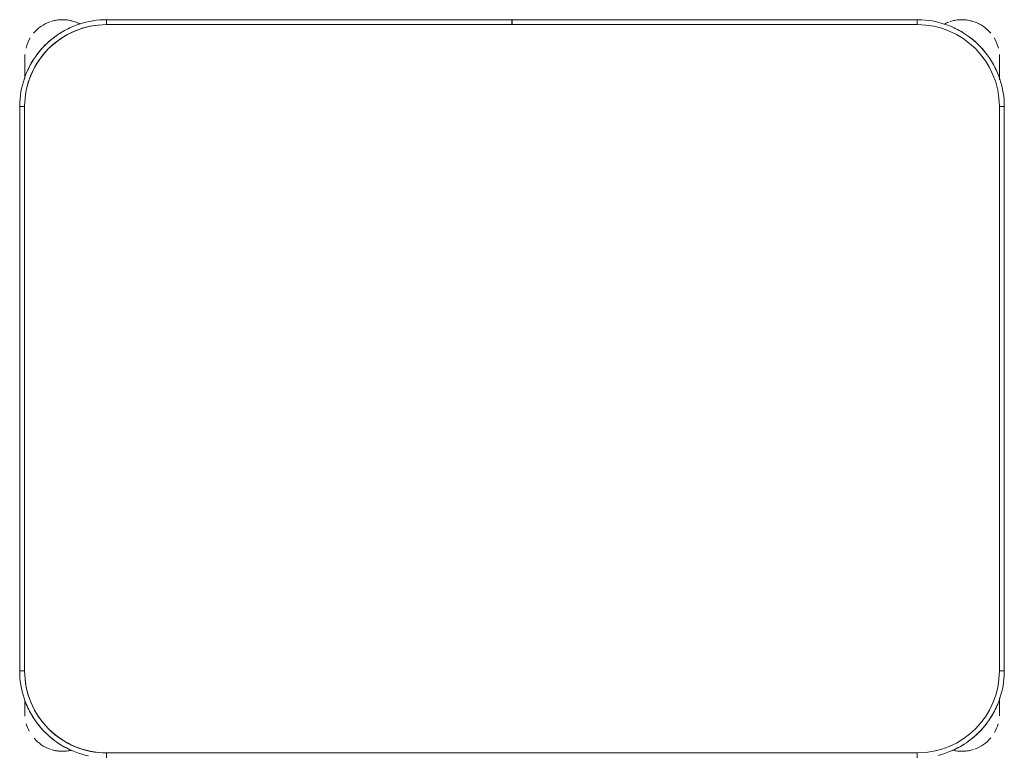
# Model space of a CAD drawing. Header units: metres. Extents: x 2.9 to 42.3, y -72.9 to -49.3.
# Tile 33 of 256: x 6.413 to 7.013, y -65.124 to -64.675. Entities that reach past the tile are written whole.
import ezdxf

# ---------------------------------------------------------------- set-up
doc = ezdxf.new("R2010")
doc.units = ezdxf.units.M
doc.layers.add('I-FURN', color=7, linetype='Continuous', lineweight=18)

# ---------------------------------------------------------------- blocks, each defined once
blk = doc.blocks.new('ConjuntoParaAlunoTamanho6 - CJA06_ConjuntoParaAlunoTamanho6-V13-2PAV')
at = {"layer": 'I-FURN', "color": 253, "true_color": 0xaaaaaa}
for p, q in [((-0.247, 0.06497), (-0.247, 0.06197)), ((0.247, 0.06497), (0.247, 0.06197)), ((-0.29713, 0.03797), (-0.29713, 0.02828)), ((-0.29713, 0.02878), (-0.29713, 0.03797)), ((0.29687, 0.03797), (0.29687, 0.02961)), ((0.29687, 0.03299), (0.29687, 0.03797)), ((-0.3, 0.01197), (-0.3, -0.33203)), ((-0.3, 0.01197), (-0.297, 0.01197)), ((-0.3, 0.01197), (-0.3, -0.33203)), ((0.3, 0.01197), (0.297, 0.01197)), ((0.3, -0.33203), (0.3, 0.01197)), ((0.3, -0.33203), (0.3, 0.01197)), ((-0.3, -0.33203), (-0.297, -0.33203)), ((0.3, -0.33203), (0.297, -0.33203)), ((-0.29713, -0.34835), (-0.29713, -0.35394)), ((-0.29713, -0.34868), (-0.29713, -0.35705)), ((0.29687, -0.35394), (0.29687, -0.3492)), ((0.29687, -0.35705), (0.29687, -0.34961)), ((-0.29713, -0.35762), (-0.29713, -0.36203)), ((-0.29713, -0.35807), (-0.29713, -0.36203)), ((0.29687, -0.36203), (0.29687, -0.35762)), ((0.29687, -0.36203), (0.29687, -0.35807)), ((-0.247, -0.38503), (-0.247, -0.38203)), ((-0.00005, -0.38203), (-0.00005, -0.38503)), ((0.00005, -0.38503), (0.00005, -0.38203)), ((0.247, -0.38503), (0.247, -0.38203)), ((-0.247, -0.38503), (-0.00005, -0.38503)), ((-0.247, -0.38503), (-0.00005, -0.38503)), ((0.00005, -0.38503), (0.247, -0.38503)), ((0.00005, -0.38503), (0.247, -0.38503))]:
    blk.add_line(p, q, dxfattribs=at)
at = {"layer": 'I-FURN', "color": 253, "true_color": 0xaaaaaa, "flags": 128}
for points in [[(-0.2596, 0.06345), (-0.26165, 0.0629), (-0.26367, 0.06228), (-0.26567, 0.06157), (-0.26764, 0.06078), (-0.26957, 0.05992), (-0.27147, 0.05898), (-0.27333, 0.05796), (-0.27515, 0.05687), (-0.27693, 0.05571), (-0.27865, 0.05448), (-0.28033, 0.05318), (-0.28195, 0.05181), (-0.28351, 0.05038), (-0.28502, 0.04889), (-0.28647, 0.04734), (-0.28785, 0.04574), (-0.28917, 0.04407), (-0.29042, 0.04236), (-0.2916, 0.0406), (-0.29271, 0.0388), (-0.29374, 0.03695), (-0.29471, 0.03506), (-0.29559, 0.03313), (-0.2964, 0.03117), (-0.29713, 0.02918), (-0.29777, 0.02716), (-0.29834, 0.02512), (-0.29883, 0.02306), (-0.29923, 0.02097), (-0.29955, 0.01888), (-0.29978, 0.01677), (-0.29993, 0.01466), (-0.3, 0.01254), (-0.3, 0.01197)], [(0.247, 0.06197), (0.1235, 0.06197), (0, 0.06197), (-0.1235, 0.06197), (-0.247, 0.06197)], [(-0.247, 0.06197), (-0.1235, 0.06197), (0, 0.06197), (0.1235, 0.06197), (0.247, 0.06197)], [(0.3, 0.01197), (0.29996, 0.01409), (0.29983, 0.0162), (0.29962, 0.01831), (0.29932, 0.02041), (0.29894, 0.0225), (0.29848, 0.02456), (0.29794, 0.02661), (0.29731, 0.02864), (0.2966, 0.03064), (0.29582, 0.03261), (0.29495, 0.03454), (0.29401, 0.03644), (0.29299, 0.0383), (0.2919, 0.04012), (0.29074, 0.04189), (0.28951, 0.04362), (0.28821, 0.04529), (0.28685, 0.04691), (0.28542, 0.04848), (0.28393, 0.04999), (0.28238, 0.05143), (0.28077, 0.05282), (0.27911, 0.05413), (0.2774, 0.05538), (0.27564, 0.05656), (0.27383, 0.05767), (0.27198, 0.05871), (0.27009, 0.05967), (0.26816, 0.06056), (0.2662, 0.06136), (0.26421, 0.06209), (0.2622, 0.06274), (0.26015, 0.06331), (0.25809, 0.06379)], [(-0.29713, 0.03797), (-0.29713, 0.03796), (-0.29713, 0.03792), (-0.29713, 0.03785), (-0.29713, 0.03775), (-0.29713, 0.03763), (-0.29713, 0.03748), (-0.29713, 0.03731), (-0.29713, 0.03711), (-0.29713, 0.03688), (-0.29713, 0.03663), (-0.29713, 0.03635), (-0.29713, 0.03605), (-0.29713, 0.03572), (-0.29713, 0.03537), (-0.29713, 0.035), (-0.29713, 0.03461), (-0.29713, 0.03419), (-0.29713, 0.03375), (-0.29713, 0.03329), (-0.29713, 0.03282), (-0.29713, 0.03232), (-0.29713, 0.0318), (-0.29713, 0.03127), (-0.29713, 0.03072), (-0.29713, 0.03016), (-0.29713, 0.02958), (-0.29713, 0.02898)], [(0.29687, 0.03), (0.29687, 0.03057), (0.29687, 0.03112), (0.29687, 0.03166), (0.29687, 0.03218), (0.29687, 0.03268), (0.29687, 0.03317), (0.29687, 0.03363), (0.29687, 0.03407), (0.29687, 0.0345), (0.29687, 0.0349), (0.29687, 0.03528), (0.29687, 0.03563), (0.29687, 0.03596), (0.29687, 0.03627), (0.29687, 0.03656), (0.29687, 0.03682), (0.29687, 0.03705), (0.29687, 0.03726), (0.29687, 0.03744), (0.29687, 0.0376), (0.29687, 0.03772), (0.29687, 0.03783), (0.29687, 0.0379), (0.29687, 0.03795), (0.29687, 0.03797)], [(-0.297, 0.01197), (-0.297, -0.07403), (-0.297, -0.16003), (-0.297, -0.24603), (-0.297, -0.33203)], [(-0.297, -0.33203), (-0.297, -0.24603), (-0.297, -0.16003), (-0.297, -0.07403), (-0.297, 0.01197)], [(0.297, -0.33203), (0.297, -0.24603), (0.297, -0.16003), (0.297, -0.07403), (0.297, 0.01197)], [(0.297, 0.01197), (0.297, -0.07403), (0.297, -0.16003), (0.297, -0.24603), (0.297, -0.33203)], [(-0.3, -0.33203), (-0.29996, -0.33415), (-0.29983, -0.33627), (-0.29962, -0.33838), (-0.29932, -0.34048), (-0.29894, -0.34256), (-0.29848, -0.34463), (-0.29794, -0.34668), (-0.29731, -0.34871), (-0.2966, -0.3507), (-0.29582, -0.35267), (-0.29495, -0.35461), (-0.29401, -0.35651), (-0.29299, -0.35837), (-0.2919, -0.36019), (-0.29074, -0.36196), (-0.28951, -0.36368), (-0.28821, -0.36536), (-0.28685, -0.36698), (-0.28542, -0.36855), (-0.28393, -0.37005), (-0.28238, -0.3715), (-0.28077, -0.37288), (-0.27911, -0.3742), (-0.2774, -0.37545), (-0.27564, -0.37663), (-0.27383, -0.37774), (-0.27198, -0.37878), (-0.27009, -0.37974), (-0.26816, -0.38062), (-0.2662, -0.38143), (-0.26421, -0.38216), (-0.2622, -0.38281), (-0.26015, -0.38338), (-0.25809, -0.38386), (-0.25601, -0.38426), (-0.25391, -0.38458), (-0.25181, -0.38482), (-0.24969, -0.38497), (-0.24757, -0.38503), (-0.247, -0.38503)], [(0.247, -0.38503), (0.24912, -0.38499), (0.25124, -0.38486), (0.25334, -0.38465), (0.25544, -0.38436), (0.25753, -0.38398), (0.2596, -0.38351), (0.26165, -0.38297), (0.26367, -0.38234), (0.26567, -0.38164), (0.26764, -0.38085), (0.26957, -0.37999), (0.27147, -0.37904), (0.27333, -0.37803), (0.27515, -0.37694), (0.27693, -0.37578), (0.27865, -0.37454), (0.28033, -0.37324), (0.28195, -0.37188), (0.28351, -0.37045), (0.28502, -0.36896), (0.28647, -0.36741), (0.28785, -0.3658), (0.28917, -0.36414), (0.29042, -0.36243), (0.2916, -0.36067), (0.29271, -0.35886), (0.29374, -0.35701), (0.29471, -0.35512), (0.29559, -0.3532), (0.2964, -0.35124), (0.29713, -0.34925), (0.29777, -0.34723), (0.29834, -0.34519), (0.29883, -0.34312), (0.29923, -0.34104), (0.29955, -0.33895), (0.29978, -0.33684), (0.29993, -0.33472), (0.3, -0.33261), (0.3, -0.33203)], [(-0.29713, -0.34907), (-0.29713, -0.34973), (-0.29713, -0.35038), (-0.29713, -0.35102), (-0.29713, -0.35165), (-0.29713, -0.35227), (-0.29713, -0.35288), (-0.29713, -0.35348), (-0.29713, -0.35406), (-0.29713, -0.35463), (-0.29713, -0.35518), (-0.29713, -0.35572), (-0.29713, -0.35624), (-0.29713, -0.35674), (-0.29713, -0.35722), (-0.29713, -0.35769), (-0.29713, -0.35813), (-0.29713, -0.35855), (-0.29713, -0.35895), (-0.29713, -0.35933), (-0.29713, -0.35969), (-0.29713, -0.36002), (-0.29713, -0.36033), (-0.29713, -0.36061), (-0.29713, -0.36087), (-0.29713, -0.36111), (-0.29713, -0.36131), (-0.29713, -0.3615), (-0.29713, -0.36165), (-0.29713, -0.36178), (-0.29713, -0.36188), (-0.29713, -0.36196), (-0.29713, -0.36201), (-0.29713, -0.36203)], [(0.29687, -0.36203), (0.29687, -0.36201), (0.29687, -0.36197), (0.29687, -0.36191), (0.29687, -0.36181), (0.29687, -0.36169), (0.29687, -0.36154), (0.29687, -0.36137), (0.29687, -0.36117), (0.29687, -0.36094), (0.29687, -0.36069), (0.29687, -0.36041), (0.29687, -0.36011), (0.29687, -0.35978), (0.29687, -0.35943), (0.29687, -0.35906), (0.29687, -0.35866), (0.29687, -0.35825), (0.29687, -0.35781), (0.29687, -0.35735), (0.29687, -0.35687), (0.29687, -0.35638), (0.29687, -0.35586), (0.29687, -0.35533), (0.29687, -0.35478), (0.29687, -0.35421), (0.29687, -0.35363), (0.29687, -0.35304), (0.29687, -0.35244), (0.29687, -0.35182), (0.29687, -0.35119), (0.29687, -0.35055), (0.29687, -0.3499)], [(-0.247, -0.38203), (-0.1235, -0.38203), (0, -0.38203), (0.1235, -0.38203), (0.247, -0.38203)], [(-0.00005, -0.38203), (-0.06179, -0.38203), (-0.12353, -0.38203), (-0.18526, -0.38203), (-0.247, -0.38203)], [(0.247, -0.38203), (0.18526, -0.38203), (0.12352, -0.38203), (0.06179, -0.38203), (0.00005, -0.38203)]]:
    blk.add_lwpolyline(points, dxfattribs=at)
at = {"layer": 'I-FURN', "color": 253, "true_color": 0xaaaaaa}
for centre, radius, start, end in [((-0.247, 0.01197), 0.05, 90, 180), ((-0.247, 0.01197), 0.05, 90, 180), ((-0.27413, 0.03797), 0.023, 76.78758, 108), ((-0.27413, 0.03797), 0.023, 76.40434, 104.46692), ((-0.247, 0.01197), 0.053, 112.5, 122.69993), ((0.247, 0.01197), 0.05, 360, 90), ((0.247, 0.01197), 0.05, 0, 90), ((0.247, 0.01197), 0.053, 57.30007, 67.5), ((0.247, 0.01197), 0.053, 57.30007, 67.5), ((0.27387, 0.03797), 0.023, 75.53308, 103.10319), ((0.27387, 0.03797), 0.023, 72, 102.57928), ((-0.27413, 0.03797), 0.023, 109.92744, 140.02309), ((-0.247, 0.01197), 0.053, 127.1607, 143.14964), ((0.247, 0.01197), 0.053, 37.1607, 53.14964), ((0.247, 0.01197), 0.053, 37.1607, 53.14964), ((0.27387, 0.03797), 0.023, 41.01944, 70.30683), ((-0.27413, 0.03797), 0.023, 149.97621, 164.34498), ((0.27387, 0.03797), 0.023, 15.73053, 28.0506), ((-0.27413, 0.03797), 0.023, 176.5669, 180), ((-0.247, 0.01197), 0.053, 147.30007, 157.5), ((0.247, 0.01197), 0.053, 22.5, 32.69993), ((0.247, 0.01197), 0.053, 22.5, 32.69993), ((0.27387, 0.03797), 0.023, 360, 4.00915), ((-0.247, -0.33203), 0.05, 180, 270), ((-0.247, -0.33203), 0.05, 180, 270), ((0.247, -0.33203), 0.05, 270, 360), ((0.247, -0.33203), 0.05, 270, 0), ((-0.247, -0.33203), 0.053, 202.5, 212.69993), ((0.247, -0.33203), 0.053, 327.30007, 337.5), ((0.247, -0.33203), 0.053, 327.30007, 337.5), ((-0.27413, -0.36203), 0.023, 180, 184.41224), ((-0.247, -0.33203), 0.053, 217.1607, 233.14964), ((0.247, -0.33203), 0.053, 307.1607, 323.14964), ((0.247, -0.33203), 0.053, 307.1607, 323.14964), ((0.27387, -0.36203), 0.023, 355.58784, 360), ((-0.27413, -0.36203), 0.023, 194.46313, 211.29748), ((0.27387, -0.36203), 0.023, 328.70279, 345.53679), ((-0.27413, -0.36203), 0.023, 220.15845, 250.98921), ((-0.247, -0.33203), 0.053, 237.30007, 247.5), ((0.247, -0.33203), 0.053, 292.5, 302.69993), ((0.247, -0.33203), 0.053, 292.5, 302.69993), ((0.27387, -0.36203), 0.023, 289.64716, 320.10645), ((-0.27413, -0.36203), 0.023, 241.29896, 288), ((-0.27413, -0.36203), 0.023, 289.64716, 297.85925), ((0.27387, -0.36203), 0.023, 242.37001, 250.98921), ((0.27387, -0.36203), 0.023, 243.53772, 288), ((-0.27413, -0.36203), 0.023, 255.53308, 284.46692), ((0.27387, -0.36203), 0.023, 255.53308, 284.46692)]:
    blk.add_arc(centre, radius, start, end, dxfattribs=at)
blk = doc.blocks.new('4 GRE - ESCOLA DE CINEMA E AUDIOVISUAL CINE REX R07_rvt-1-2PAV')
at = {"layer": 'I-FURN', "color": 253, "lineweight": 18, "true_color": 0xaaaaaa, "rotation": 180}
blk.add_blockref('ConjuntoParaAlunoTamanho6 - CJA06_ConjuntoParaAlunoTamanho6-V13-2PAV', (6.71299, -65.06045), dxfattribs=at)

msp = doc.modelspace()

# ---------------------------------------------------------------- block references
at = {"lineweight": 5}
msp.add_blockref('4 GRE - ESCOLA DE CINEMA E AUDIOVISUAL CINE REX R07_rvt-1-2PAV', (0, 0), dxfattribs=at)

doc.saveas('drawing.dxf')
